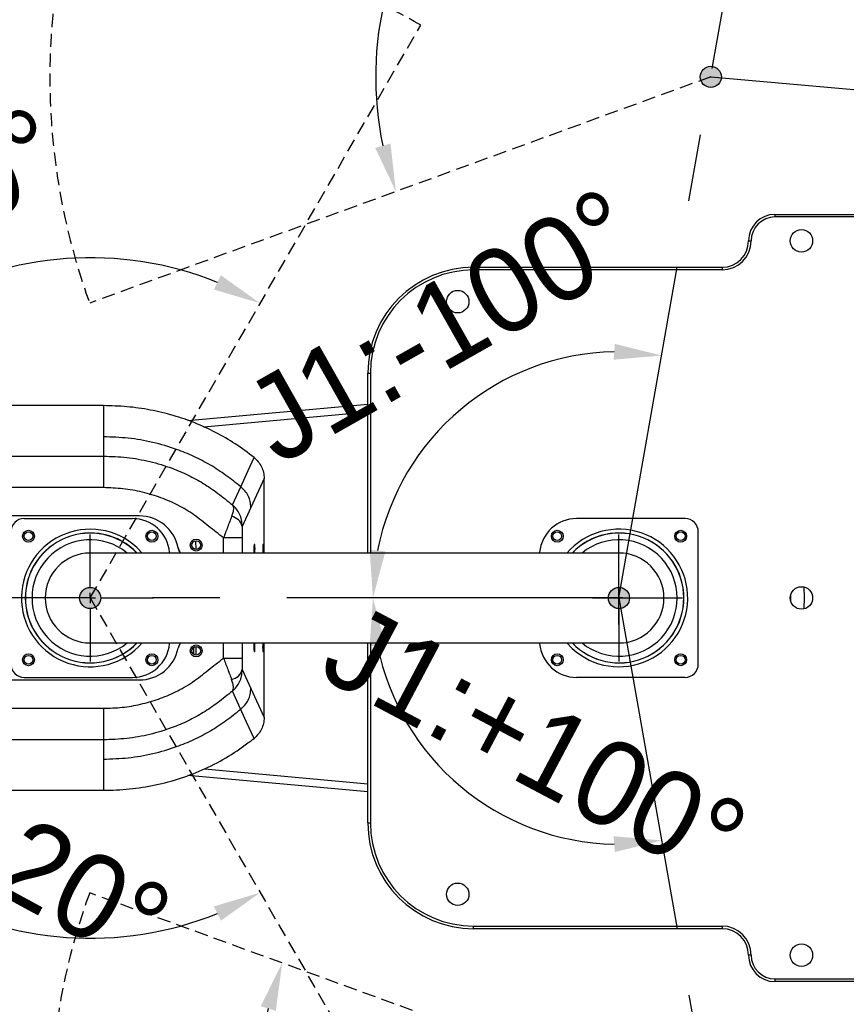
# Model space of a CAD drawing. Header units: millimetres. Extents: x 0 to 2970, y 0 to 2100.
# Tile 6 of 30: x 543 to 856, y 1099 to 1471. Entities that reach past the tile are written whole.
import ezdxf

# ---------------------------------------------------------------- set-up
doc = ezdxf.new("R2010")
doc.units = ezdxf.units.MM
doc.header["$LTSCALE"] = 10
doc.header["$PDSIZE"] = -1
doc.linetypes.add('CENTERX2', pattern=[20.32, 12.7, -2.54, 2.54, -2.54])
doc.linetypes.add('DASHED', pattern=[0.75, 0.5, -0.25])
for name, color, linetype in [('中心线', 1, 'CENTERX2'), ('尺寸线', 3, 'Continuous'), ('粗实线', 7, 'Continuous'), ('细实线', 4, 'Continuous')]:
    doc.layers.add(name, color=color, linetype=linetype)
doc.styles.add('SLDTEXTSTYLE1', font='txt')
doc.dimstyles.new('SLDDIMSTYLE0', dxfattribs={"dimtxt": 32, "dimasz": 18, "dimexe": 5, "dimexo": 2.5, "dimgap": 8.75, "dimtad": 1, "dimdec": 4, "dimlfac": 8, "dimzin": 12, "dimdsep": 46, "dimtxsty": 'SLDTEXTSTYLE1', "dimcen": 0.09, "dimclrd": 3, "dimclre": 3, "dimclrt": 3, "dimazin": 3, "dimtfac": 1, "dimtdec": 4, "dimtofl": 0, "dimtmove": 0, "dimatfit": 3, "dimfxl": 1, "dimfrac": 2, "dimtolj": 1, "dimtzin": 12, "dimarcsym": 0})
doc.dimstyles.new('SLDDIMSTYLE1', dxfattribs={"dimtxt": 35, "dimasz": 18, "dimexe": 15, "dimexo": 5.5, "dimgap": 8.75, "dimtad": 1, "dimtoh": 1, "dimdec": 0, "dimrnd": 1e-09, "dimzin": 12, "dimdsep": 46, "dimtxsty": 'SLDTEXTSTYLE1', "dimcen": 10, "dimclrd": 3, "dimclre": 3, "dimclrt": 3, "dimadec": 0, "dimazin": 3, "dimtfac": 1, "dimtdec": 0, "dimtofl": 0, "dimtmove": 0, "dimatfit": 3, "dimfxl": 1, "dimfrac": 2, "dimtolj": 1, "dimtzin": 12, "dimarcsym": 0})
doc.dimstyles.new('SLDDIMSTYLE2', dxfattribs={"dimtxt": 35, "dimasz": 18, "dimexe": 15, "dimexo": 5.5, "dimgap": 8.75, "dimtad": 1, "dimrnd": 1e-09, "dimzin": 12, "dimdsep": 46, "dimtxsty": 'SLDTEXTSTYLE1', "dimcen": 0.09, "dimclrd": 3, "dimclre": 3, "dimclrt": 3, "dimadec": 0, "dimazin": 3, "dimtfac": 1, "dimtofl": 0, "dimtmove": 0, "dimatfit": 3, "dimfxl": 1, "dimfrac": 2, "dimtolj": 1, "dimtzin": 12, "dimarcsym": 0})

# ---------------------------------------------------------------- blocks, each defined once
blk = doc.blocks.new('_D')
at = {"layer": 'Defpoints', "color": 0, "transparency": 16777216}
for p in [(804.43, 1449.21), (691.95, 1303.38), (247.01, 1252.25), (769.7, 1252.25), (769.7, 1252.25)]:
    blk.add_point(p, dxfattribs=at)
at = {"layer": '尺寸线', "color": 3, "lineweight": -2, "transparency": 16777216}
blk.add_arc((769.7, 1252.25), 93.06, 91.1002, 168.8998, dxfattribs=at)
at = {"layer": '尺寸线', "color": 3, "transparency": 16777216}
for points in [[(768.15, 1348.28), (767.68, 1342.3), (785.86, 1343.89)], [(681.37, 1269.87), (675.4, 1270.45), (676.65, 1252.25)]]:
    blk.add_solid(points, dxfattribs=at)
at = {"layer": '尺寸线', "color": 3, "transparency": 16777216, "insert": (625.11, 1329.93), "char_height": 32, "attachment_point": 1, "rotation": 29.4993, "style": 'SLDTEXTSTYLE1'}
blk.add_mtext('\\A1;J1:-100°', dxfattribs=at)
blk = doc.blocks.new('_D_1')
at = {"layer": 'Defpoints', "color": 0, "transparency": 16777216}
for p in [(247.01, 1252.25), (769.7, 1252.25), (769.7, 1252.25), (691.95, 1201.11), (804.43, 1055.29)]:
    blk.add_point(p, dxfattribs=at)
at = {"layer": '尺寸线', "color": 3, "lineweight": -2, "transparency": 16777216}
blk.add_arc((769.7, 1252.25), 93.06, 191.1002, 268.8998, dxfattribs=at)
at = {"layer": '尺寸线', "color": 3, "transparency": 16777216}
for points in [[(675.4, 1234.04), (681.37, 1234.62), (676.65, 1252.25)], [(767.68, 1162.2), (768.15, 1156.22), (785.86, 1160.61)]]:
    blk.add_solid(points, dxfattribs=at)
at = {"layer": '尺寸线', "color": 3, "transparency": 16777216, "insert": (670.15, 1251.4), "char_height": 32, "attachment_point": 1, "rotation": 332.1208, "style": 'SLDTEXTSTYLE1'}
blk.add_mtext('\\A1;J1:+100°', dxfattribs=at)
blk = doc.blocks.new('_D_2')
at = {"layer": 'Defpoints', "color": 0, "transparency": 16777216}
for p in [(847.84, 1695.41), (880.56, 1545.49), (804.43, 1449.21), (804.43, 1449.21), (1053.48, 1427.42)]:
    blk.add_point(p, dxfattribs=at)
at = {"layer": '尺寸线', "color": 3, "lineweight": -2, "transparency": 16777216}
blk.add_arc((804.43, 1449.21), 122.74, 3.4103, 71.5897, dxfattribs=at)
at = {"layer": '尺寸线', "color": 3, "transparency": 16777216}
for points in [[(842.46, 1562.76), (843.93, 1568.57), (825.74, 1570.08)], [(929.95, 1456.47), (923.95, 1456.55), (926.7, 1438.51)]]:
    blk.add_solid(points, dxfattribs=at)
at = {"layer": '尺寸线', "color": 3, "transparency": 16777216, "insert": (927.54, 1587.17), "char_height": 32, "attachment_point": 1, "rotation": 293.9321, "style": 'SLDTEXTSTYLE1'}
blk.add_mtext('\\A1;J4:-85°', dxfattribs=at)
blk = doc.blocks.new('_D_4')
at = {"layer": 'Defpoints', "color": 0, "transparency": 16777216}
for p in [(684.7, 1451.43), (471.18, 1334.92), (247.01, 1252.25), (569.7, 1252.25), (769.7, 1252.25)]:
    blk.add_point(p, dxfattribs=at)
at = {"layer": '尺寸线', "color": 3, "lineweight": -2, "transparency": 16777216}
blk.add_arc((569.7, 1252.25), 128.61, 68.0255, 171.9745, dxfattribs=at)
at = {"layer": '尺寸线', "color": 3, "transparency": 16777216}
for points in [[(619.14, 1374.21), (616.51, 1368.82), (634.01, 1363.63)], [(445.34, 1269.99), (439.36, 1270.41), (441.09, 1252.25)]]:
    blk.add_solid(points, dxfattribs=at)
at = {"layer": '尺寸线', "color": 3, "transparency": 16777216, "insert": (408.18, 1361.74), "char_height": 32, "attachment_point": 1, "rotation": 29.1932, "style": 'SLDTEXTSTYLE1'}
blk.add_mtext('\\A1;J2:-120°', dxfattribs=at)
blk = doc.blocks.new('_D_5')
at = {"layer": 'Defpoints', "color": 0, "transparency": 16777216}
for p in [(569.51, 1140.79), (804.43, 1055.29), (804.43, 1055.29), (642.33, 996.29), (847.84, 809.09)]:
    blk.add_point(p, dxfattribs=at)
at = {"layer": '尺寸线', "color": 3, "lineweight": -2, "transparency": 16777216}
blk.add_arc((804.43, 1055.29), 172.51, 165.9811, 274.0189, dxfattribs=at)
at = {"layer": '尺寸线', "color": 3, "transparency": 16777216}
for points in [[(634.19, 1097.95), (639.93, 1096.2), (642.33, 1114.29)], [(816.16, 886.18), (816.89, 880.22), (834.39, 885.4)]]:
    blk.add_solid(points, dxfattribs=at)
at = {"layer": '尺寸线', "color": 3, "transparency": 16777216, "insert": (659.23, 1003.76), "char_height": 32, "attachment_point": 1, "rotation": 324.1862, "style": 'SLDTEXTSTYLE1'}
blk.add_mtext('\\A1;J3:-120°', dxfattribs=at)
blk = doc.blocks.new('_D_6')
at = {"layer": 'Defpoints', "color": 0, "transparency": 16777216}
for p in [(847.84, 1695.41), (741.06, 1558.97), (804.43, 1449.21), (804.43, 1449.21), (569.51, 1363.71)]:
    blk.add_point(p, dxfattribs=at)
at = {"layer": '尺寸线', "color": 3, "lineweight": -2, "transparency": 16777216}
blk.add_arc((804.43, 1449.21), 126.75, 88.1439, 191.8561, dxfattribs=at)
at = {"layer": '尺寸线', "color": 3, "transparency": 16777216}
for points in [[(808.85, 1578.87), (808.23, 1572.9), (826.44, 1574.03)], [(683.28, 1423.99), (677.51, 1422.35), (685.33, 1405.86)]]:
    blk.add_solid(points, dxfattribs=at)
at = {"layer": '尺寸线', "color": 3, "transparency": 16777216, "insert": (623.34, 1501.75), "char_height": 32, "attachment_point": 1, "rotation": 50, "style": 'SLDTEXTSTYLE1'}
blk.add_mtext('\\A1;J4+120°', dxfattribs=at)
blk = doc.blocks.new('_D_7')
at = {"layer": 'Defpoints', "color": 0, "transparency": 16777216}
for p in [(247.01, 1252.25), (569.7, 1252.25), (769.7, 1252.25), (471.18, 1169.58), (684.7, 1053.06)]:
    blk.add_point(p, dxfattribs=at)
at = {"layer": '尺寸线', "color": 3, "lineweight": -2, "transparency": 16777216}
blk.add_arc((569.7, 1252.25), 128.61, 188.0255, 291.9745, dxfattribs=at)
at = {"layer": '尺寸线', "color": 3, "transparency": 16777216}
for points in [[(439.36, 1234.08), (445.34, 1234.5), (441.09, 1252.25)], [(616.51, 1135.68), (619.14, 1130.29), (634.01, 1140.87)]]:
    blk.add_solid(points, dxfattribs=at)
at = {"layer": '尺寸线', "color": 3, "transparency": 16777216, "insert": (453.19, 1221.21), "char_height": 32, "attachment_point": 1, "rotation": 331.5097, "style": 'SLDTEXTSTYLE1'}
blk.add_mtext('\\A1;J2:+120°', dxfattribs=at)
blk = doc.blocks.new('SW_CENTERMARKSYMBOL_0')
at = {"layer": '中心线', "color": 0}
for p, q in [((0, 5), (0, 30)), ((-5, 0), (-30, 0)), ((0, 0), (-2.5, 0)), ((0, 0), (0, 2.5)), ((0, 0), (0, -2.5)), ((0, 0), (2.5, 0)), ((5, 0), (30, 0)), ((0, -5), (0, -30))]:
    blk.add_line(p, q, dxfattribs=at)
blk = doc.blocks.new('SW_CENTERMARKSYMBOL_2')
at = {"layer": '中心线', "color": 0}
for p, q in [((0, 5), (0, 30)), ((-5, 0), (-30, 0)), ((0, 0), (-2.5, 0)), ((0, 0), (0, 2.5)), ((0, 0), (0, -2.5)), ((0, 0), (2.5, 0)), ((5, 0), (30, 0)), ((0, -5), (0, -30))]:
    blk.add_line(p, q, dxfattribs=at)
blk = doc.blocks.new('*D20')
at = {"color": 3, "lineweight": -2, "transparency": 16777216}
for p, q in [((187.38, 1607.79), (292.14, 1607.79)), ((292.14, 1607.79), (394.31, 1531.72)), ((769.7, 1242.25), (769.7, 1262.25)), ((759.7, 1252.25), (779.7, 1252.25))]:
    blk.add_line(p, q, dxfattribs=at)
at = {"color": 3, "transparency": 16777216}
blk.add_solid([(396.11, 1534.13), (392.52, 1529.31), (408.75, 1520.97)], dxfattribs=at)
at = {"layer": 'Defpoints', "color": 0, "transparency": 16777216}
for p in [(408.75, 1520.97), (769.7, 1252.25)]:
    blk.add_point(p, dxfattribs=at)
at = {"color": 3, "transparency": 16777216, "insert": (235.38, 1634.04), "char_height": 35, "attachment_point": 5, "style": 'SLDTEXTSTYLE1'}
blk.add_mtext('\\A1;R450', dxfattribs=at)
blk = doc.blocks.new('*D21')
at = {"color": 3, "lineweight": -2, "transparency": 16777216}
for p, q in [((1162.3, 1626.8), (1044.5, 1568.34)), ((804.34, 1449.21), (804.52, 1449.21)), ((804.43, 1449.12), (804.43, 1449.3))]:
    blk.add_line(p, q, dxfattribs=at)
at = {"color": 3, "transparency": 16777216}
blk.add_solid([(1043.16, 1571.03), (1045.83, 1565.65), (1028.37, 1560.34)], dxfattribs=at)
at = {"layer": 'Defpoints', "color": 0, "transparency": 16777216}
for p in [(1028.37, 1560.34), (804.43, 1449.21)]:
    blk.add_point(p, dxfattribs=at)
at = {"color": 3, "transparency": 16777216, "insert": (1099.79, 1625.08), "char_height": 35, "attachment_point": 5, "rotation": 26.3922, "style": 'SLDTEXTSTYLE1'}
blk.add_mtext('\\A1;R250', dxfattribs=at)

msp = doc.modelspace()

# ---------------------------------------------------------------- hatches: boundary and pattern name
h = msp.add_hatch(color=256)
h.dxf.hatch_style = 1
h.paths.add_polyline_path([(805.126098, 1453.149462, 0.4663076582), (800.431506, 1449.210231, 0.0874886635), (800.672735, 1447.84215), (804.431506, 1449.210231)])
h.paths.add_polyline_path([(805.126098, 1453.149462), (804.431506, 1449.210231), (808.416284, 1448.861608, 0.0218200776), (808.431506, 1449.210231, 0.3639702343)])
h.paths.add_polyline_path([(808.416284, 1448.861608), (804.431506, 1449.210231), (803.736913, 1445.271, 0.4400105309)])
h.paths.add_polyline_path([(804.431506, 1449.210231), (800.672735, 1447.84215, 0.2679491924), (803.736913, 1445.271)])
h.paths.add_polyline_path([(319.7053, 1252.24868), (316.5053, 1252.24868, 0.4152553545), (319.716678, 1249.0487, -0.0017777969)])
h.paths.add_polyline_path([(322.9053, 1252.24868), (319.7053, 1252.24868, 0.0017777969), (319.716678, 1249.0487, 0.4131725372)])
h.paths.add_polyline_path([(319.716678, 1255.44866, 0.0017777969), (319.7053, 1252.24868), (322.9053, 1252.24868, 0.4131725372)])
h.paths.add_polyline_path([(319.716678, 1255.44866, 0.4152553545), (316.5053, 1252.24868), (319.7053, 1252.24868, -0.0017777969)])
h.paths.add_polyline_path([(571.70187, 1255.712782, 0.5773502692), (565.70187, 1252.24868), (569.70187, 1252.24868)])
h.paths.add_polyline_path([(571.70187, 1255.712782), (569.70187, 1252.24868), (571.70187, 1252.24868), (573.70187, 1252.24868, 0.2679491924)])
h.paths.add_polyline_path([(573.70187, 1252.24868), (571.70187, 1252.24868), (569.70187, 1252.24868), (571.70187, 1248.784579, 0.2679491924)])
h.paths.add_polyline_path([(569.70187, 1252.24868), (567.70187, 1252.24868), (565.70187, 1252.24868, 0.5773502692), (571.70187, 1248.784579)])
h.paths.add_polyline_path([(769.70187, 1252.24868), (767.7053, 1252.24868), (765.70187, 1252.24868, 0.4663076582), (770.396463, 1248.309449)])
h.paths.add_polyline_path([(770.396463, 1256.187911, 0.4663076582), (765.70187, 1252.24868), (765.7053, 1252.24868), (769.70187, 1252.24868)])
h.paths.add_polyline_path([(770.396463, 1256.187911), (769.7053, 1252.268134), (769.7053, 1252.229227), (770.396463, 1248.309449, 0.3639702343), (773.70187, 1252.24868, 0.3639702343)])
h.paths.add_polyline_path([(804.431506, 1055.28713), (800.672735, 1056.65521, 0.0874886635), (800.431506, 1055.28713, 0.4663076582), (805.126098, 1051.347899)])
h.paths.add_polyline_path([(803.736913, 1059.226361, 0.2679491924), (800.672735, 1056.65521), (804.431506, 1055.28713)])
h.paths.add_polyline_path([(803.736913, 1059.226361), (804.431506, 1055.28713), (808.416284, 1055.635753, 0.4400105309)])
h.paths.add_polyline_path([(808.431506, 1055.28713, 0.0218200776), (808.416284, 1055.635753), (804.431506, 1055.28713), (805.126098, 1051.347899, 0.3639702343)])

# ---------------------------------------------------------------- linework, layer by layer
for p, q in [((828.7053, 1397.24868), (828.7053, 1396.24868)), ((828.7053, 1397.24868), (938.7053, 1397.24868)), ((938.7053, 1396.24868), (828.7053, 1396.24868)), ((818.7053, 1387.24868), (819.7053, 1387.24868)), ((714.7053, 1377.24868), (808.7053, 1377.24868)), ((808.7053, 1377.24868), (808.7053, 1376.24868)), ((808.7053, 1376.24868), (714.7053, 1376.24868)), ((674.7053, 1269.24868), (674.7053, 1337.24868)), ((675.7053, 1337.24868), (675.7053, 1269.24868)), ((574.705301, 1324.94868), (319.7053, 1324.94868)), ((574.705301, 1324.94868), (574.705301, 1293.94974)), ((606.665377, 1319.299401), (674.7053, 1325.468918)), ((674.7053, 1322.45661), (612.713907, 1316.835543)), ((435.542731, 1305.860294), (574.705301, 1305.860294)), ((629.455914, 1300.458221), (631.664718, 1305.31905)), ((626.638947, 1294.276245), (629.455914, 1300.458221)), ((635.485409, 1297.432163), (630.490707, 1286.473536)), ((635.482668, 1297.458881), (635.482668, 1297.432162)), ((635.485409, 1269.24868), (635.485409, 1297.432163)), ((574.705301, 1293.94974), (435.542731, 1293.94974)), ((623.522653, 1287.438945), (626.638947, 1294.276245)), ((630.490707, 1286.473536), (627.205274, 1279.265136)), ((588.270648, 1283.24868), (460.21187, 1283.24868)), ((544.70187, 1282.24868), (585.760648, 1282.24868)), ((794.7053, 1282.24868), (753.646522, 1282.24868)), ((799.7053, 1227.24868), (799.7053, 1277.24868)), ((609.588924, 1273.887266), (609.606648, 1270.608096)), ((627.133376, 1274.945212), (620.142969, 1274.945212)), ((620.142969, 1269.24868), (620.142969, 1274.945212)), ((627.133376, 1274.945212), (627.133376, 1269.24868)), ((769.70187, 1269.24868), (569.70187, 1269.24868)), ((589.374186, 1269.24868), (587.371015, 1271.322257)), ((599.70187, 1269.24868), (599.70187, 1269.530217)), ((631.932184, 1272.49868), (631.696672, 1272.49868)), ((635.281685, 1272.49868), (635.046173, 1272.49868)), ((739.7053, 1269.530217), (739.7053, 1269.24868)), ((839.581659, 1256.407345), (839.7053, 1252.24868)), ((834.694202, 1253.449809), (834.690355, 1253.642492)), ((834.690355, 1250.854868), (834.694202, 1253.449809)), ((839.7053, 1252.24868), (839.581659, 1248.090015)), ((569.70187, 1235.24868), (769.70187, 1235.24868)), ((599.70187, 1234.967144), (599.70187, 1235.24868)), ((608.806782, 1233.579149), (608.821222, 1230.90774)), ((609.822904, 1230.599171), (609.805071, 1233.898528)), ((620.142969, 1229.55132), (620.142969, 1235.24868)), ((627.133376, 1235.24868), (627.133376, 1229.55132)), ((631.696672, 1231.99868), (631.932184, 1231.99868)), ((635.046173, 1231.99868), (635.281685, 1231.99868)), ((635.485409, 1207.064851), (635.485409, 1235.24868)), ((674.7053, 1167.24868), (674.7053, 1235.24868)), ((675.7053, 1235.24868), (675.7053, 1167.24868)), ((750.032985, 1235.24868), (752.036156, 1233.175103)), ((620.142969, 1229.55132), (627.133376, 1229.55132)), ((627.205268, 1225.231654), (630.490707, 1218.023336)), ((460.21187, 1221.24868), (588.270648, 1221.24868)), ((544.70187, 1222.24868), (585.760648, 1222.24868)), ((794.7053, 1222.24868), (753.646522, 1222.24868)), ((628.852346, 1205.363477), (623.522348, 1217.057599)), ((630.490707, 1218.023336), (635.485409, 1207.064851)), ((435.542731, 1210.54762), (574.705301, 1210.54762)), ((574.705301, 1210.54762), (574.705301, 1179.54868)), ((635.482668, 1207.064851), (635.482668, 1207.038134)), ((631.664412, 1199.177724), (628.852346, 1205.363477)), ((574.705301, 1198.637067), (435.542731, 1198.637067)), ((630.406274, 1198.188648), (631.110056, 1198.741921)), ((631.110056, 1198.741921), (631.664412, 1199.177724)), ((612.889717, 1187.645875), (674.7053, 1182.04075)), ((674.7053, 1179.028442), (606.604458, 1185.203483)), ((319.7053, 1179.54868), (574.705301, 1179.54868)), ((674.7053, 1167.24868), (675.7053, 1167.24868)), ((714.7053, 1128.24868), (808.7053, 1128.24868)), ((714.7053, 1127.24868), (714.7053, 1128.24868)), ((808.7053, 1128.24868), (808.7053, 1127.24868)), ((808.7053, 1127.24868), (714.7053, 1127.24868)), ((819.7053, 1117.24868), (818.7053, 1117.24868)), ((828.7053, 1108.24868), (938.7053, 1108.24868)), ((828.7053, 1108.24868), (828.7053, 1107.24868)), ((938.7053, 1107.24868), (828.7053, 1107.24868))]:
    msp.add_line(p, q)
for centre, radius in [((838.7053, 1387.24868), 4.25), ((708.7053, 1364.24868), 4.25), ((546.367346, 1275.583204), 2.25), ((546.367346, 1275.583204), 1.65), ((593.036394, 1275.583204), 2.25), ((593.036394, 1275.583204), 1.65), ((746.370777, 1275.583204), 2.25), ((746.370777, 1275.583204), 1.65), ((793.039824, 1275.583204), 2.25), ((793.039824, 1275.583204), 1.65), ((609.782668, 1272.24868), 2.25), ((609.782668, 1272.24868), 1.65), ((769.70187, 1252.24868), 4), ((838.7053, 1252.24868), 4.25), ((609.782668, 1232.24868), 2.25), ((609.782668, 1232.24868), 1.65), ((546.367346, 1228.914156), 2.25), ((546.367346, 1228.914156), 1.65), ((593.036394, 1228.914156), 2.25), ((593.036394, 1228.914156), 1.65), ((746.370777, 1228.914156), 2.25), ((746.370777, 1228.914156), 1.65), ((793.039824, 1228.914156), 2.25), ((793.039824, 1228.914156), 1.65), ((708.7053, 1140.24868), 4.25), ((838.7053, 1117.24868), 4.25)]:
    msp.add_circle(centre, radius)
for centre, radius, start, end in [((828.7053, 1387.24868), 10, 90, 180), ((828.7053, 1387.24868), 9, 90, 180), ((808.7053, 1387.24868), 10, 270, 0), ((808.7053, 1387.24868), 11, 270, 0), ((714.7053, 1337.24868), 40, 90, 180), ((714.7053, 1337.24868), 39, 90, 180), ((544.70187, 1277.24868), 5, 90, 180), ((585.760648, 1268.24868), 14, 5.2521115, 90), ((588.270648, 1268.24868), 15, 11.54154229, 90), ((622.312073, 1278.098926), 5.030255, 13.40537508, 79.92737656), ((753.646522, 1268.24868), 14, 90, 174.7478885), ((794.7053, 1277.24868), 5, 0, 90), ((569.70187, 1252.24868), 26, 47.18897481, 319.16780136), ((569.70187, 1252.24868), 24.54999, 43.82552457, 316.17449795), ((569.70187, 1252.24868), 24.5, 43.93783989, 316.06214092), ((769.7053, 1252.24868), 26, 227.18897481, 139.16776391), ((769.7053, 1252.24868), 24.54999, 223.82552457, 136.1744605), ((769.7053, 1252.24868), 24.5, 223.93783989, 136.06216077), ((569.70187, 1252.24868), 22, 50.59943125, 309.40058982), ((769.7053, 1252.24868), 22, 230.59943125, 129.40055237), ((569.70187, 1252.24868), 17, 90, 270), ((648.449749, 1270.63016), 16.856956, 173.63593581, 184.70084068), ((617.449873, 1270.663122), 14.598171, 354.43979235, 7.22343117), ((651.79925, 1270.63016), 16.856956, 173.63593581, 184.70084068), ((620.799375, 1270.663122), 14.598171, 354.43979235, 7.22343117), ((769.70187, 1252.24868), 17, 270, 90), ((585.760648, 1236.24868), 14, 270, 354.7478885), ((588.270648, 1236.24868), 15, 270, 348.46762414), ((646.178982, 1233.834239), 14.598171, 174.43979235, 187.22343117), ((615.179107, 1233.8672), 16.856956, 353.63593581, 4.70084068), ((649.528484, 1233.834239), 14.598171, 174.43979235, 187.22343117), ((618.528608, 1233.8672), 16.856956, 353.63593581, 4.70084068), ((753.646522, 1236.24868), 14, 185.2521115, 270), ((544.70187, 1227.24868), 5, 180, 270), ((622.312008, 1226.397981), 5.03034, 280.07038399, 346.5934931), ((794.7053, 1227.24868), 5, 270, 360), ((714.7053, 1167.24868), 40, 180, 270), ((714.7053, 1167.24868), 39, 180, 270), ((808.7053, 1117.24868), 11, 0, 90), ((808.7053, 1117.24868), 10, 0, 90), ((828.7053, 1117.24868), 10, 180, 270), ((828.7053, 1117.24868), 9, 180, 270)]:
    msp.add_arc(centre, radius, start, end)
for points, knots in [([(631.664718, 1305.31905), (629.346397, 1307.089711), (624.726523, 1310.618226), (617.176661, 1314.951659), (609.318466, 1318.534781), (601.060127, 1321.367344), (592.474413, 1323.414902), (583.62203, 1324.709744), (577.675941, 1324.869078), (574.705301, 1324.94868)], [0, 0, 0, 0, 0.14239834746, 0.28376673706, 0.42417494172, 0.56386873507, 0.70959103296, 0.85491299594, 1, 1, 1, 1]), ([(626.638947, 1294.276245), (624.805252, 1295.745066), (621.130352, 1298.688723), (615.212338, 1302.562456), (608.941444, 1305.834444), (601.678132, 1308.811096), (593.386302, 1311.217097), (584.10384, 1312.857657), (577.837709, 1313.060141), (574.705301, 1313.161362)], [0, 0, 0, 0, 0.1248714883, 0.2502543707, 0.3753559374, 0.5004135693, 0.6670085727, 0.8335392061, 1, 1, 1, 1]), ([(574.705301, 1305.860294), (577.654622, 1305.761784), (583.549793, 1305.564881), (592.264596, 1303.974748), (600.018191, 1301.651014), (606.764056, 1298.78066), (612.55057, 1295.653676), (618.107759, 1291.797348), (621.664944, 1288.934199), (623.522653, 1287.438945)], [0, 0, 0, 0, 0.1658004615, 0.3314059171, 0.4965987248, 0.6201354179, 0.7431783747, 0.8658771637, 1, 1, 1, 1]), ([(620.142969, 1274.945212), (618.283317, 1276.398189), (614.564209, 1279.303989), (609.056453, 1283.770634), (602.976966, 1287.411877), (596.410475, 1290.294685), (589.434568, 1292.377958), (582.128772, 1293.703316), (577.179377, 1293.867612), (574.705301, 1293.94974)], [0, 0, 0, 0, 0.1403251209, 0.2806354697, 0.4210694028, 0.5600946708, 0.7059297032, 0.8530017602, 1, 1, 1, 1]), ([(630.490707, 1286.473536), (630.438544, 1287.212104), (630.332859, 1288.708483), (629.531738, 1290.842889), (628.322982, 1292.779994), (627.195459, 1293.781789), (626.638947, 1294.276245)], [0, 0, 0, 0, 0.2467851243, 0.5, 0.7532148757, 1, 1, 1, 1]), ([(623.522653, 1287.438945), (623.628046, 1287.213848), (623.839988, 1286.761188), (623.880798, 1285.761855), (623.712771, 1284.542861), (623.367566, 1283.554669), (623.191845, 1283.051649)], [0, 0, 0, 0, 0.2424795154, 0.4876146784, 0.7391799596, 1, 1, 1, 1]), ([(627.205274, 1279.265136), (627.155994, 1280.101769), (627.059959, 1281.732176), (626.244981, 1283.965957), (625.091282, 1285.916871), (624.042856, 1286.934181), (623.522653, 1287.438945)], [0, 0, 0, 0, 0.2655098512, 0.5174188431, 0.7605551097, 1, 1, 1, 1]), ([(623.191845, 1283.051649), (622.959642, 1282.454796), (622.502123, 1281.278795), (621.727209, 1279.231478), (620.936339, 1277.111838), (620.406413, 1275.664653), (620.142969, 1274.945212)], [0, 0, 0, 0, 0.2600091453, 0.5123053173, 0.7575515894, 1, 1, 1, 1]), ([(627.205274, 1279.265136), (627.181951, 1278.514911), (627.140302, 1277.175195), (627.135493, 1275.626608), (627.133376, 1274.945212)], [0, 0, 0, 0, 0.5599883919, 1, 1, 1, 1]), ([(602.967347, 1271.249856), (603.111515, 1270.682921), (603.302081, 1269.933527), (603.821102, 1269.382775), (603.947471, 1269.24868)], [0, 0, 0, 0, 0.7565233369, 1, 1, 1, 1]), ([(603.587299, 1269.664109), (603.58697, 1269.664488), (603.214971, 1270.093166), (603.091106, 1270.67176), (602.96735, 1271.249842)], [0, 0, 0, 0, 0.0008846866, 1, 1, 1, 1]), ([(603.94569, 1235.24868), (603.819517, 1235.114606), (603.301614, 1234.56427), (603.111571, 1233.815904), (602.967827, 1233.249856)], [0, 0, 0, 0, 0.24362178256, 1, 1, 1, 1]), ([(574.705301, 1210.54762), (577.066601, 1210.622416), (581.790588, 1210.772052), (588.774052, 1211.979893), (595.560981, 1213.905455), (602.172548, 1216.675281), (608.511116, 1220.320429), (614.299818, 1224.979428), (618.195127, 1228.027258), (620.142969, 1229.55132)], [0, 0, 0, 0, 0.1403042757, 0.2806909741, 0.4200237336, 0.5589224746, 0.7058852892, 0.8529284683, 1, 1, 1, 1]), ([(620.142969, 1229.55132), (620.406391, 1228.831903), (620.936274, 1227.384769), (621.72708, 1225.265199), (622.50193, 1223.217952), (622.959416, 1222.041977), (623.191602, 1221.44514)], [0, 0, 0, 0, 0.2424495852, 0.4876962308, 0.7399927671, 1, 1, 1, 1]), ([(627.133376, 1229.55132), (627.136864, 1228.681594), (627.143099, 1227.126661), (627.186252, 1225.811293), (627.205268, 1225.231654)], [0, 0, 0, 0, 0.5593336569, 1, 1, 1, 1]), ([(623.522348, 1217.057599), (624.042588, 1217.562363), (625.091089, 1218.579672), (626.244884, 1220.530634), (627.059938, 1222.764499), (627.155983, 1224.394982), (627.205268, 1225.231654)], [0, 0, 0, 0, 0.239443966, 0.4825792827, 0.7344887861, 1, 1, 1, 1]), ([(623.522348, 1217.057599), (623.627752, 1217.282701), (623.839715, 1217.735369), (623.880549, 1218.734751), (623.712535, 1219.95382), (623.367325, 1220.942083), (623.191602, 1221.44514)], [0, 0, 0, 0, 0.242478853, 0.4876132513, 0.7391790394, 1, 1, 1, 1]), ([(623.522348, 1217.057599), (621.664598, 1215.56244), (618.107205, 1212.699371), (612.549823, 1208.843251), (606.763294, 1205.716288), (600.017549, 1202.846117), (592.264166, 1200.522462), (583.549566, 1198.932434), (577.65456, 1198.735561), (574.705301, 1198.637067)], [0, 0, 0, 0, 0.1341230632, 0.2568313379, 0.3798721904, 0.5034068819, 0.6685989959, 0.8342007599, 1, 1, 1, 1]), ([(626.638642, 1210.220388), (627.195195, 1210.714845), (628.322803, 1211.716643), (629.531658, 1213.653805), (630.332847, 1215.788294), (630.43854, 1217.284737), (630.490707, 1218.023336)], [0, 0, 0, 0, 0.2467848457, 0.5, 0.7532151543, 1, 1, 1, 1]), ([(574.705301, 1191.335998), (577.837659, 1191.437207), (584.103652, 1191.639666), (593.385946, 1193.280137), (601.677624, 1195.686078), (608.940822, 1198.662597), (615.211665, 1201.934512), (621.129756, 1205.808101), (624.804849, 1208.75163), (626.638642, 1210.220388)], [0, 0, 0, 0, 0.16646003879, 0.33298804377, 0.49958269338, 0.62464010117, 0.74973890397, 0.87512505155, 1, 1, 1, 1]), ([(574.705301, 1179.54868), (577.994903, 1179.646197), (584.580353, 1179.841417), (594.366489, 1181.431852), (603.974348, 1183.979708), (613.280498, 1187.612212), (622.237069, 1192.234263), (627.674892, 1196.197793), (630.406274, 1198.188648)], [0, 0, 0, 0, 0.16496833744, 0.33024988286, 0.49609613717, 0.66282190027, 0.83063768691, 1, 1, 1, 1])]:
    msp.add_open_spline(points, degree=3, knots=knots)
for points in [[(631.664718, 1305.31905), (632.227036, 1304.814341), (633.351672, 1303.804921), (634.544747, 1301.86064), (635.33542, 1299.720897), (635.433585, 1298.212887), (635.482668, 1297.458881)], [(635.482668, 1207.038134), (635.433581, 1206.284096), (635.335408, 1204.77602), (634.544668, 1202.636196), (633.351493, 1200.691857), (632.226772, 1199.682435), (631.664412, 1199.177724)]]:
    msp.add_open_spline(points, degree=3)
at = {"layer": '中心线'}
for p, q in [((769.70187, 1252.24868), (847.84355, 1695.412169)), ((771.090435, 1252.24868), (247.0053, 1252.24868)), ((769.70187, 1252.24868), (847.84355, 809.085191))]:
    msp.add_line(p, q, dxfattribs=at)
at = {"layer": '粗实线', "linetype": 'DASHED'}
for p, q in [((569.70187, 1252.24868), (694.70187, 1468.755031)), ((804.431506, 1449.210231), (569.50835, 1363.705195)), ((569.70187, 1252.24868), (694.70187, 1035.742329)), ((804.431506, 1055.28713), (569.50835, 1140.792165))]:
    msp.add_line(p, q, dxfattribs=at)
at = {"layer": '粗实线'}
msp.add_line((804.431506, 1449.210231), (1053.48018, 1427.421295), dxfattribs=at)
for centre in [(804.431506, 1449.210231), (569.70187, 1252.24868)]:
    msp.add_circle(centre, 4, dxfattribs=at)
for centre, radius, start, end in [((769.70187, 1252.24868), 449.99657, 79.74988147, 280.25011853), ((804.431506, 1449.210231), 250, 355, 80.00001941)]:
    msp.add_arc(centre, radius, start, end, dxfattribs=at)
at = {"layer": '粗实线', "linetype": 'DASHED'}
for centre, start, end in [((804.431506, 1449.210231), 80.00063702, 200), ((569.70187, 1252.24868), 60, 300), ((804.431506, 1055.28713), 160, 279.54978688)]:
    msp.add_arc(centre, 250, start, end, dxfattribs=at)
at = {"layer": '细实线'}
for p, q in [((714.7053, 1377.24868), (714.7053, 1376.24868)), ((674.7053, 1337.24868), (675.7053, 1337.24868)), ((545.80216, 1257.861691), (545.850826, 1257.850261)), ((793.60501, 1246.63567), (793.556344, 1246.647099)), ((739.7053, 1235.24868), (739.7053, 1234.967144))]:
    msp.add_line(p, q, dxfattribs=at)

# ---------------------------------------------------------------- block references
at = {"layer": '中心线', "xscale": 0.8, "yscale": 0.8, "zscale": 0.8}
for name, p in [('SW_CENTERMARKSYMBOL_2', (569.70187, 1252.24868)), ('SW_CENTERMARKSYMBOL_0', (769.7053, 1252.24868))]:
    msp.add_blockref(name, p, dxfattribs=at)

# ---------------------------------------------------------------- dimensions: what is measured, and where the dimension line sits
dim = msp.add_radius_dim(center=(804.431506, 1449.210231), mpoint=(1028.374622, 1560.338448), dimstyle='SLDDIMSTYLE2')
dim.commit()
dim.dimension.update_dxf_attribs({"geometry": '*D21', "text_midpoint": (1099.791557, 1625.082285)})
dim = msp.add_radius_dim(center=(769.70187, 1252.24868), mpoint=(408.752347, 1520.972246), dimstyle='SLDDIMSTYLE1')
dim.commit()
dim.dimension.update_dxf_attribs({"geometry": '*D20', "text_midpoint": (235.383085, 1607.792124), "dimtype": 164})
at = {"layer": '尺寸线'}
dim = msp.add_angular_dim_2l(base=(741.058991, 1558.974646), line1=((847.84355, 1695.412169), (804.431506, 1449.210231)), line2=((569.50835, 1363.705195), (804.431506, 1449.210231)), text='J4+<>', dimstyle='SLDDIMSTYLE0', dxfattribs=at)
dim.commit()
dim.dimension.update_dxf_attribs({"geometry": '_D_6', "text_midpoint": (686.462329, 1548.198123)})
for base, line1, line2, text, picture, middle in [((880.556652, 1545.486175), ((1053.48018, 1427.421295), (804.431506, 1449.210231)), ((847.84355, 1695.412169), (804.431506, 1449.210231)), 'J4:-<>', '_D_2', (916.615387, 1498.998504)), ((471.180686, 1334.91777), ((684.70187, 1451.434523), (569.70187, 1252.24868)), ((247.0053, 1252.24868), (769.70187, 1252.24868)), 'J2:-<>', '_D_4', (506.971339, 1364.52282)), ((691.954982, 1303.383613), ((804.431506, 1449.210231), (769.70187, 1252.24868)), ((247.0053, 1252.24868), (769.70187, 1252.24868)), 'J1:-<>', '_D', (723.880076, 1333.240797)), ((691.954982, 1201.113748), ((247.0053, 1252.24868), (769.70187, 1252.24868)), ((804.431506, 1055.28713), (769.70187, 1252.24868)), 'J1:+<>', '_D_1', (726.188239, 1169.993445)), ((471.180686, 1169.579591), ((769.70187, 1252.24868), (247.0053, 1252.24868)), ((684.70187, 1053.062837), (569.70187, 1252.24868)), 'J2:+<>', '_D_7', (508.353585, 1139.213332)), ((642.325261, 996.285282), ((569.50835, 1140.792165), (804.431506, 1055.28713)), ((847.84355, 809.085191), (804.431506, 1055.28713)), 'J3:-<>', '_D_5', (703.486862, 915.394915))]:
    dim = msp.add_angular_dim_2l(base=base, line1=line1, line2=line2, text=text, dimstyle='SLDDIMSTYLE0', dxfattribs=at)
    dim.commit()
    dim.dimension.update_dxf_attribs({"geometry": picture, "text_midpoint": middle, "dimtype": 162})

doc.saveas('drawing.dxf')
